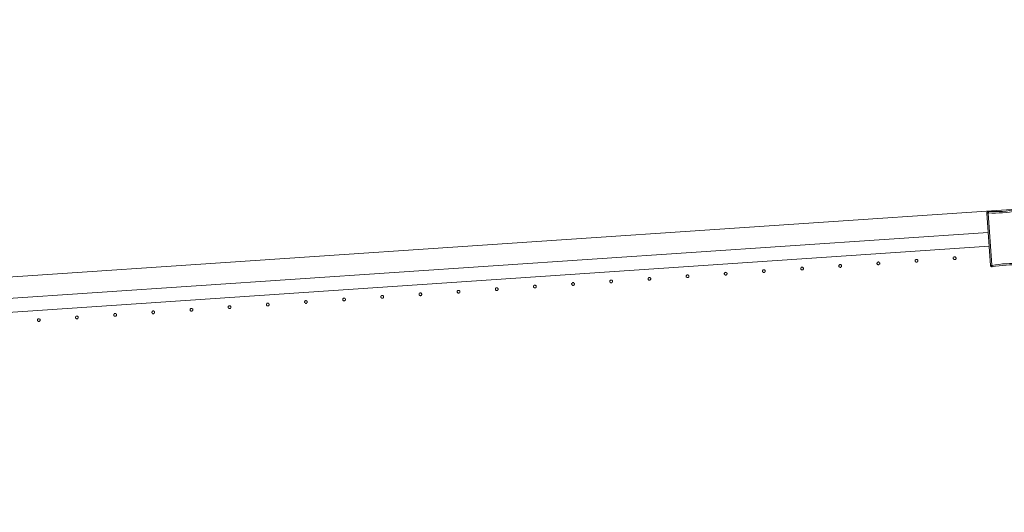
# Model space of a CAD drawing. Header units: millimetres. Extents: x -2624 to 101766, y -16 to 109490.
# Tile 135 of 153: x 77992 to 79408, y 91922 to 92631. Entities that reach past the tile are written whole.
import ezdxf

# ---------------------------------------------------------------- set-up
doc = ezdxf.new("R2010")
doc.units = ezdxf.units.MM
doc.header["$MEASUREMENT"] = 0
doc.layers.add('Nouveau_Terrain _ Modifié.Terrain', color=7, linetype='Continuous')
doc.layers.add('VRD _ Clôture.VRD', color=7, linetype='Continuous')

# ---------------------------------------------------------------- blocks, each defined once
blk = doc.blocks.new('Élément de coupe_166')
at = {"layer": 'Nouveau_Terrain _ Modifié.Terrain', "color": 7, "linetype": 'Continuous', "lineweight": 15}
blk.add_line((72965, 91922), (83465.4, 92631.2), dxfattribs=at)
blk = doc.blocks.new('Élément de coupe_172')
at = {"layer": 'VRD _ Clôture.VRD', "color": 7, "linetype": 'Continuous', "lineweight": 15}
for p, q in [((76612.9, 92137.9), (79384.7, 92325.1)), ((76614.2, 92118), (79386, 92305.2))]:
    blk.add_line(p, q, dxfattribs=at)
blk = doc.blocks.new('Élément de coupe_1154')
at = {"layer": 'VRD _ Clôture.VRD', "color": 7, "linetype": 'Continuous', "lineweight": 15}
for p, q in [((79382.8, 92353.3), (79382.9, 92353.7)), ((79382.8, 92352.8), (79382.8, 92353.3)), ((79382.8, 92352.8), (79387.9, 92277.5)), ((79382.9, 92353.7), (79383.1, 92354)), ((79383.4, 92352.8), (79383, 92352.8)), ((79383.1, 92354), (79383.4, 92354.4)), ((79383.4, 92354.4), (79383.7, 92354.6)), ((79384, 92352.9), (79383.4, 92352.8)), ((79383.7, 92354.6), (79384.1, 92354.8)), ((79384.8, 92352.9), (79384, 92352.9)), ((79384.1, 92354.8), (79384.5, 92354.9)), ((79384.5, 92354.9), (79384.9, 92355)), ((79384.8, 92352.9), (79389.8, 92277.7)), ((79390, 92354.9), (79384.9, 92355)), ((79384.9, 92354.4), (79384.9, 92354.8)), ((79384.9, 92353.8), (79384.9, 92354.4)), ((79384.9, 92353), (79384.9, 92353.8)), ((79384.9, 92353), (79389.9, 92352.9)), ((79395.1, 92352.9), (79389.9, 92352.9)), ((79390, 92354.9), (79395, 92354.9)), ((79395, 92354.9), (79400.1, 92355)), ((79400.2, 92353.1), (79395.1, 92352.9)), ((79400.1, 92355), (79405.2, 92355.3)), ((79405.3, 92353.4), (79400.2, 92353.1)), ((79405.2, 92355.3), (79410.3, 92355.7)), ((79410.4, 92353.8), (79405.3, 92353.4)), ((79410.3, 92355.7), (79415.3, 92356.3)), ((79415.5, 92354.3), (79410.4, 92353.8)), ((79415.3, 92356.3), (79420.4, 92356.9)), ((79420.6, 92355), (79415.5, 92354.3)), ((79420.4, 92356.9), (79425.4, 92357.7)), ((79425.6, 92355.8), (79420.6, 92355)), ((79425.8, 92357.7), (79425.4, 92357.7)), ((79425.4, 92357.1), (79425.4, 92357.6)), ((79425.5, 92356.5), (79425.4, 92357.1)), ((79425.6, 92355.8), (79425.5, 92356.5)), ((79425.8, 92357.7), (79426.2, 92357.7)), ((79425.8, 92355.6), (79426.5, 92355.7)), ((79430.9, 92280.5), (79425.8, 92355.6)), ((79426.2, 92357.7), (79426.6, 92357.5)), ((79426.5, 92355.7), (79427.1, 92355.8)), ((79427, 92357.3), (79426.6, 92357.5)), ((79427, 92357.3), (79427.3, 92357)), ((79427.1, 92355.8), (79427.6, 92355.9)), ((79427.3, 92357), (79427.5, 92356.7)), ((79427.5, 92356.7), (79427.6, 92356.3)), ((79427.7, 92355.9), (79427.6, 92356.3)), ((79432.8, 92280.5), (79427.7, 92355.9)), ((79430.9, 92280.5), (79431.6, 92280.5)), ((79431.6, 92280.5), (79432.2, 92280.5)), ((79432.2, 92280.5), (79432.7, 92280.5)), ((79432.8, 92280.1), (79432.8, 92280.5)), ((79388, 92277.1), (79387.9, 92277.5)), ((79388, 92277.1), (79388.1, 92276.7)), ((79388.5, 92277.5), (79388.1, 92277.5)), ((79388.1, 92276.7), (79388.4, 92276.3)), ((79388.4, 92276.3), (79388.7, 92276)), ((79389.1, 92277.6), (79388.5, 92277.5)), ((79389, 92275.8), (79388.7, 92276)), ((79389, 92275.8), (79389.4, 92275.7)), ((79389.8, 92277.7), (79389.1, 92277.6)), ((79389.4, 92275.7), (79389.8, 92275.6)), ((79389.8, 92275.6), (79390.2, 92275.6)), ((79390, 92277.6), (79395, 92278.3)), ((79390, 92277.6), (79390.1, 92276.8)), ((79390.1, 92276.8), (79390.2, 92276.2)), ((79390.2, 92275.6), (79395.3, 92276.4)), ((79390.2, 92276.2), (79390.2, 92275.8)), ((79395, 92278.3), (79400.1, 92279)), ((79395.3, 92276.4), (79400.3, 92277.1)), ((79400.1, 92279), (79405.2, 92279.6)), ((79400.3, 92277.1), (79405.4, 92277.6)), ((79405.2, 92279.6), (79410.3, 92280)), ((79405.4, 92277.6), (79410.4, 92278)), ((79410.3, 92280), (79415.4, 92280.2)), ((79410.4, 92278), (79415.5, 92278.3)), ((79415.4, 92280.2), (79420.5, 92280.4)), ((79420.6, 92278.5), (79415.5, 92278.3)), ((79420.5, 92280.4), (79425.7, 92280.4)), ((79420.6, 92278.5), (79425.7, 92278.5)), ((79430.7, 92280.3), (79425.7, 92280.4)), ((79425.7, 92278.5), (79430.7, 92278.4)), ((79430.7, 92280.3), (79430.7, 92279.6)), ((79430.7, 92279.6), (79430.7, 92278.9)), ((79430.7, 92278.9), (79430.7, 92278.5)), ((79430.7, 92278.4), (79431.2, 92278.4)), ((79431.2, 92278.4), (79431.6, 92278.5)), ((79431.6, 92278.5), (79431.9, 92278.7)), ((79431.9, 92278.7), (79432.2, 92279)), ((79432.2, 92279), (79432.5, 92279.3)), ((79432.5, 92279.3), (79432.7, 92279.7)), ((79432.7, 92279.7), (79432.8, 92280.1))]:
    blk.add_line(p, q, dxfattribs=at)
blk = doc.blocks.new('Élément de coupe_1182')
at = {"layer": 'VRD _ Clôture.VRD', "color": 7, "linetype": 'Continuous', "lineweight": 15}
for p, q in [((78017.7, 92199.7), (78017.5, 92199.4)), ((78017.5, 92199.4), (78017.5, 92199.1)), ((78017.5, 92199.1), (78017.5, 92198.7)), ((78017.5, 92198.7), (78017.5, 92198.4)), ((78017.5, 92198.4), (78017.6, 92198)), ((78017.6, 92198), (78017.8, 92197.7)), ((78017.9, 92200), (78017.7, 92199.7)), ((78017.8, 92197.7), (78018, 92197.5)), ((78018.4, 92200.5), (78018.1, 92200.3)), ((78018.3, 92197.2), (78018.6, 92197)), ((78018.7, 92200.7), (78018.4, 92200.5)), ((78018.6, 92197), (78018.9, 92196.9)), ((78019, 92200.8), (78018.7, 92200.7)), ((78018.9, 92196.9), (78019.3, 92196.9)), ((78019.3, 92200.8), (78019, 92200.8)), ((78019.7, 92200.8), (78019.3, 92200.8)), ((78019.3, 92196.9), (78019.6, 92196.8)), ((78019.6, 92196.8), (78019.9, 92196.9)), ((78020, 92200.8), (78019.7, 92200.8)), ((78019.9, 92196.9), (78020.3, 92197)), ((78020.3, 92200.6), (78020, 92200.8)), ((78020.6, 92200.5), (78020.3, 92200.6)), ((78020.3, 92197), (78020.6, 92197.2)), ((78020.6, 92197.2), (78020.9, 92197.4)), ((78021.1, 92200), (78020.9, 92200.2)), ((78021.3, 92199.7), (78021.1, 92200)), ((78021.1, 92197.7), (78021.3, 92198)), ((78021.4, 92199.3), (78021.3, 92199.7)), ((78021.3, 92198), (78021.4, 92198.3)), ((78021.5, 92199), (78021.4, 92199.3)), ((78021.4, 92198.3), (78021.5, 92198.6)), ((78021.5, 92198.6), (78021.5, 92199))]:
    blk.add_line(p, q, dxfattribs=at)
blk = doc.blocks.new('Élément de coupe_1183')
at = {"layer": 'VRD _ Clôture.VRD', "color": 7, "linetype": 'Continuous', "lineweight": 15}
for p, q in [((78072.4, 92202.8), (78072.3, 92202.4)), ((78072.3, 92202.4), (78072.4, 92202.1)), ((78072.5, 92203.4), (78072.4, 92203.1)), ((78072.4, 92203.1), (78072.4, 92202.8)), ((78072.4, 92202.1), (78072.5, 92201.7)), ((78072.7, 92203.7), (78072.5, 92203.4)), ((78072.5, 92201.7), (78072.7, 92201.4)), ((78072.7, 92201.4), (78072.9, 92201.2)), ((78073.2, 92204.2), (78073, 92204)), ((78073.5, 92204.4), (78073.2, 92204.2)), ((78073.2, 92200.9), (78073.5, 92200.8)), ((78073.9, 92204.5), (78073.5, 92204.4)), ((78073.5, 92200.8), (78073.8, 92200.6)), ((78073.8, 92200.6), (78074.1, 92200.6)), ((78074.2, 92204.5), (78073.9, 92204.5)), ((78074.1, 92200.6), (78074.5, 92200.6)), ((78074.6, 92204.5), (78074.2, 92204.5)), ((78074.5, 92200.6), (78074.8, 92200.6)), ((78074.9, 92204.5), (78074.6, 92204.5)), ((78074.8, 92200.6), (78075.2, 92200.7)), ((78075.2, 92204.3), (78074.9, 92204.5)), ((78075.5, 92204.2), (78075.2, 92204.3)), ((78075.2, 92200.7), (78075.5, 92200.9)), ((78075.5, 92200.9), (78075.7, 92201.1)), ((78076, 92203.7), (78075.8, 92203.9)), ((78076.2, 92203.4), (78076, 92203.7)), ((78076, 92201.4), (78076.1, 92201.7)), ((78076.1, 92201.7), (78076.3, 92202)), ((78076.3, 92203), (78076.2, 92203.4)), ((78076.3, 92202.7), (78076.3, 92203)), ((78076.3, 92202.3), (78076.3, 92202.7)), ((78076.3, 92202), (78076.3, 92202.3))]:
    blk.add_line(p, q, dxfattribs=at)
blk = doc.blocks.new('Élément de coupe_1184')
at = {"layer": 'VRD _ Clôture.VRD', "color": 7, "linetype": 'Continuous', "lineweight": 15}
for p, q in [((78127.3, 92206.8), (78127.2, 92206.5)), ((78127.2, 92206.5), (78127.2, 92206.1)), ((78127.2, 92206.1), (78127.3, 92205.8)), ((78127.4, 92207.1), (78127.3, 92206.8)), ((78127.3, 92205.8), (78127.4, 92205.4)), ((78127.6, 92207.4), (78127.4, 92207.1)), ((78127.4, 92205.4), (78127.6, 92205.1)), ((78127.6, 92205.1), (78127.8, 92204.9)), ((78128.1, 92207.9), (78127.8, 92207.7)), ((78128, 92204.6), (78128.3, 92204.5)), ((78128.4, 92208.1), (78128.1, 92207.9)), ((78128.3, 92204.5), (78128.7, 92204.3)), ((78128.7, 92208.2), (78128.4, 92208.1)), ((78129.1, 92208.3), (78128.7, 92208.2)), ((78128.7, 92204.3), (78129, 92204.3)), ((78129, 92204.3), (78129.4, 92204.3)), ((78129.4, 92208.2), (78129.1, 92208.3)), ((78129.8, 92208.2), (78129.4, 92208.2)), ((78129.4, 92204.3), (78129.7, 92204.3)), ((78129.7, 92204.3), (78130, 92204.4)), ((78130.1, 92208.1), (78129.8, 92208.2)), ((78130, 92204.4), (78130.3, 92204.6)), ((78130.4, 92207.9), (78130.1, 92208.1)), ((78130.3, 92204.6), (78130.6, 92204.8)), ((78130.9, 92207.4), (78130.7, 92207.6)), ((78130.8, 92205.1), (78131, 92205.4)), ((78131, 92207.1), (78130.9, 92207.4)), ((78131.2, 92206.7), (78131, 92207.1)), ((78131, 92205.4), (78131.1, 92205.7)), ((78131.1, 92205.7), (78131.2, 92206)), ((78131.2, 92206.4), (78131.2, 92206.7)), ((78131.2, 92206), (78131.2, 92206.4))]:
    blk.add_line(p, q, dxfattribs=at)
blk = doc.blocks.new('Élément de coupe_1185')
at = {"layer": 'VRD _ Clôture.VRD', "color": 7, "linetype": 'Continuous', "lineweight": 15}
for p, q in [((78182.2, 92210.5), (78182.1, 92210.2)), ((78182.1, 92210.2), (78182.1, 92209.8)), ((78182.1, 92209.8), (78182.1, 92209.5)), ((78182.3, 92210.8), (78182.2, 92210.5)), ((78182.5, 92211.1), (78182.3, 92210.8)), ((78183, 92211.6), (78182.7, 92211.4)), ((78183.3, 92211.8), (78183, 92211.6)), ((78183.6, 92211.9), (78183.3, 92211.8)), ((78184, 92212), (78183.6, 92211.9)), ((78184.3, 92212), (78184, 92212)), ((78184.6, 92211.9), (78184.3, 92212)), ((78185, 92211.8), (78184.6, 92211.9)), ((78185.3, 92211.6), (78185, 92211.8)), ((78185.8, 92211.1), (78185.5, 92211.3)), ((78185.9, 92210.8), (78185.8, 92211.1)), ((78186, 92210.4), (78185.9, 92210.8)), ((78186.1, 92210.1), (78186, 92210.4)), ((78186, 92209.4), (78186.1, 92209.8)), ((78186.1, 92209.8), (78186.1, 92210.1)), ((78182.1, 92209.5), (78182.3, 92209.2)), ((78182.3, 92209.2), (78182.4, 92208.8)), ((78182.4, 92208.8), (78182.6, 92208.6)), ((78182.9, 92208.3), (78183.2, 92208.2)), ((78183.2, 92208.2), (78183.5, 92208)), ((78183.5, 92208), (78183.9, 92208)), ((78183.9, 92208), (78184.2, 92208)), ((78184.2, 92208), (78184.6, 92208)), ((78184.6, 92208), (78184.9, 92208.1)), ((78184.9, 92208.1), (78185.2, 92208.3)), ((78185.2, 92208.3), (78185.5, 92208.5)), ((78185.7, 92208.8), (78185.9, 92209.1)), ((78185.9, 92209.1), (78186, 92209.4))]:
    blk.add_line(p, q, dxfattribs=at)
blk = doc.blocks.new('Élément de coupe_1186')
at = {"layer": 'VRD _ Clôture.VRD', "color": 7, "linetype": 'Continuous', "lineweight": 15}
for p, q in [((78237.2, 92214.6), (78237, 92214.2)), ((78237, 92214.2), (78237, 92213.9)), ((78237, 92213.9), (78237, 92213.5)), ((78237, 92213.5), (78237, 92213.2)), ((78237, 92213.2), (78237.1, 92212.9)), ((78237.1, 92212.9), (78237.3, 92212.6)), ((78237.4, 92214.8), (78237.2, 92214.6)), ((78237.3, 92212.6), (78237.5, 92212.3)), ((78237.9, 92215.3), (78237.6, 92215.1)), ((78237.8, 92212.1), (78238.1, 92211.9)), ((78238.2, 92215.5), (78237.9, 92215.3)), ((78238.1, 92211.9), (78238.4, 92211.7)), ((78238.5, 92215.6), (78238.2, 92215.5)), ((78238.4, 92211.7), (78238.8, 92211.7)), ((78238.8, 92215.7), (78238.5, 92215.6)), ((78239.2, 92215.7), (78238.8, 92215.7)), ((78238.8, 92211.7), (78239.1, 92211.7)), ((78239.1, 92211.7), (78239.4, 92211.7)), ((78239.5, 92215.6), (78239.2, 92215.7)), ((78239.4, 92211.7), (78239.8, 92211.8)), ((78239.8, 92215.5), (78239.5, 92215.6)), ((78240.1, 92215.3), (78239.8, 92215.5)), ((78239.8, 92211.8), (78240.1, 92212)), ((78240.1, 92212), (78240.4, 92212.2)), ((78240.6, 92214.8), (78240.4, 92215.1)), ((78240.8, 92214.5), (78240.6, 92214.8)), ((78240.6, 92212.5), (78240.8, 92212.8)), ((78240.9, 92214.1), (78240.8, 92214.5)), ((78240.8, 92212.8), (78240.9, 92213.1)), ((78241, 92213.8), (78240.9, 92214.1)), ((78240.9, 92213.1), (78241, 92213.5)), ((78241, 92213.5), (78241, 92213.8))]:
    blk.add_line(p, q, dxfattribs=at)
blk = doc.blocks.new('Élément de coupe_1187')
at = {"layer": 'VRD _ Clôture.VRD', "color": 7, "linetype": 'Continuous', "lineweight": 15}
for p, q in [((78291.9, 92217.6), (78291.8, 92217.2)), ((78291.8, 92217.2), (78291.9, 92216.9)), ((78292, 92218.3), (78291.9, 92217.9)), ((78291.9, 92217.9), (78291.9, 92217.6)), ((78291.9, 92216.9), (78292, 92216.6)), ((78292.2, 92218.6), (78292, 92218.3)), ((78292, 92216.6), (78292.2, 92216.3)), ((78292.2, 92216.3), (78292.4, 92216)), ((78292.7, 92219), (78292.5, 92218.8)), ((78293, 92219.2), (78292.7, 92219)), ((78292.7, 92215.8), (78293, 92215.6)), ((78293.4, 92219.3), (78293, 92219.2)), ((78293, 92215.6), (78293.3, 92215.5)), ((78293.3, 92215.5), (78293.6, 92215.4)), ((78293.7, 92219.4), (78293.4, 92219.3)), ((78293.6, 92215.4), (78294, 92215.4)), ((78294.1, 92219.4), (78293.7, 92219.4)), ((78294, 92215.4), (78294.3, 92215.4)), ((78294.4, 92219.3), (78294.1, 92219.4)), ((78294.3, 92215.4), (78294.7, 92215.5)), ((78294.7, 92219.2), (78294.4, 92219.3)), ((78295, 92219), (78294.7, 92219.2)), ((78294.7, 92215.5), (78295, 92215.7)), ((78295, 92215.7), (78295.2, 92215.9)), ((78295.5, 92218.5), (78295.3, 92218.8)), ((78295.7, 92218.2), (78295.5, 92218.5)), ((78295.5, 92216.2), (78295.6, 92216.5)), ((78295.6, 92216.5), (78295.8, 92216.8)), ((78295.8, 92217.9), (78295.7, 92218.2)), ((78295.8, 92217.5), (78295.8, 92217.9)), ((78295.8, 92217.2), (78295.8, 92217.5)), ((78295.8, 92216.8), (78295.8, 92217.2))]:
    blk.add_line(p, q, dxfattribs=at)
blk = doc.blocks.new('Élément de coupe_1188')
at = {"layer": 'VRD _ Clôture.VRD', "color": 7, "linetype": 'Continuous', "lineweight": 15}
for p, q in [((78346.8, 92221.6), (78346.7, 92221.3)), ((78346.7, 92221.3), (78346.7, 92220.9)), ((78346.7, 92220.9), (78346.8, 92220.6)), ((78346.9, 92222), (78346.8, 92221.6)), ((78346.8, 92220.6), (78346.9, 92220.3)), ((78347.1, 92222.3), (78346.9, 92222)), ((78346.9, 92220.3), (78347.1, 92220)), ((78347.1, 92220), (78347.3, 92219.7)), ((78347.6, 92222.7), (78347.3, 92222.5)), ((78347.5, 92219.5), (78347.8, 92219.3)), ((78347.9, 92222.9), (78347.6, 92222.7)), ((78347.8, 92219.3), (78348.2, 92219.2)), ((78348.2, 92223), (78347.9, 92222.9)), ((78348.6, 92223.1), (78348.2, 92223)), ((78348.2, 92219.2), (78348.5, 92219.1)), ((78348.5, 92219.1), (78348.9, 92219.1)), ((78348.9, 92223.1), (78348.6, 92223.1)), ((78349.3, 92223), (78348.9, 92223.1)), ((78348.9, 92219.1), (78349.2, 92219.1)), ((78349.2, 92219.1), (78349.5, 92219.3)), ((78349.6, 92222.9), (78349.3, 92223)), ((78349.5, 92219.3), (78349.8, 92219.4)), ((78349.9, 92222.7), (78349.6, 92222.9)), ((78349.8, 92219.4), (78350.1, 92219.6)), ((78350.4, 92222.2), (78350.2, 92222.5)), ((78350.3, 92219.9), (78350.5, 92220.2)), ((78350.5, 92221.9), (78350.4, 92222.2)), ((78350.7, 92221.6), (78350.5, 92221.9)), ((78350.5, 92220.2), (78350.6, 92220.5)), ((78350.6, 92220.5), (78350.7, 92220.9)), ((78350.7, 92221.2), (78350.7, 92221.6)), ((78350.7, 92220.9), (78350.7, 92221.2))]:
    blk.add_line(p, q, dxfattribs=at)
blk = doc.blocks.new('Élément de coupe_1189')
at = {"layer": 'VRD _ Clôture.VRD', "color": 7, "linetype": 'Continuous', "lineweight": 15}
for p, q in [((78401.7, 92225.3), (78401.6, 92225)), ((78401.6, 92225), (78401.6, 92224.7)), ((78401.6, 92224.7), (78401.6, 92224.3)), ((78401.6, 92224.3), (78401.8, 92224)), ((78401.8, 92225.7), (78401.7, 92225.3)), ((78402, 92226), (78401.8, 92225.7)), ((78401.8, 92224), (78401.9, 92223.7)), ((78402.5, 92226.4), (78402.2, 92226.2)), ((78402.8, 92226.6), (78402.5, 92226.4)), ((78403.1, 92226.7), (78402.8, 92226.6)), ((78403.5, 92226.8), (78403.1, 92226.7)), ((78403.8, 92226.8), (78403.5, 92226.8)), ((78404.1, 92226.7), (78403.8, 92226.8)), ((78404.5, 92226.6), (78404.1, 92226.7)), ((78404.8, 92226.4), (78404.5, 92226.6)), ((78405.3, 92225.9), (78405, 92226.2)), ((78405.2, 92223.6), (78405.4, 92223.9)), ((78405.4, 92225.6), (78405.3, 92225.9)), ((78405.5, 92225.3), (78405.4, 92225.6)), ((78405.4, 92223.9), (78405.5, 92224.2)), ((78405.6, 92224.9), (78405.5, 92225.3)), ((78405.5, 92224.2), (78405.6, 92224.6)), ((78405.6, 92224.6), (78405.6, 92224.9)), ((78401.9, 92223.7), (78402.1, 92223.4)), ((78402.4, 92223.2), (78402.7, 92223)), ((78402.7, 92223), (78403, 92222.9)), ((78403, 92222.9), (78403.4, 92222.8)), ((78403.4, 92222.8), (78403.7, 92222.8)), ((78403.7, 92222.8), (78404.1, 92222.8)), ((78404.1, 92222.8), (78404.4, 92223)), ((78404.4, 92223), (78404.7, 92223.1)), ((78404.7, 92223.1), (78405, 92223.3))]:
    blk.add_line(p, q, dxfattribs=at)
blk = doc.blocks.new('Élément de coupe_1190')
at = {"layer": 'VRD _ Clôture.VRD', "color": 7, "linetype": 'Continuous', "lineweight": 15}
for p, q in [((78456.7, 92229.4), (78456.5, 92229.1)), ((78456.5, 92229.1), (78456.5, 92228.7)), ((78456.5, 92228.7), (78456.5, 92228.4)), ((78456.5, 92228.4), (78456.5, 92228)), ((78456.5, 92228), (78456.6, 92227.7)), ((78456.6, 92227.7), (78456.8, 92227.4)), ((78456.9, 92229.7), (78456.7, 92229.4)), ((78456.8, 92227.4), (78457, 92227.1)), ((78457.4, 92230.2), (78457.1, 92229.9)), ((78457.3, 92226.9), (78457.6, 92226.7)), ((78457.7, 92230.3), (78457.4, 92230.2)), ((78457.6, 92226.7), (78457.9, 92226.6)), ((78458, 92230.4), (78457.7, 92230.3)), ((78457.9, 92226.6), (78458.3, 92226.5)), ((78458.3, 92230.5), (78458, 92230.4)), ((78458.7, 92230.5), (78458.3, 92230.5)), ((78458.3, 92226.5), (78458.6, 92226.5)), ((78458.6, 92226.5), (78458.9, 92226.6)), ((78459, 92230.4), (78458.7, 92230.5)), ((78458.9, 92226.6), (78459.3, 92226.7)), ((78459.3, 92230.3), (78459, 92230.4)), ((78459.6, 92230.1), (78459.3, 92230.3)), ((78459.3, 92226.7), (78459.6, 92226.8)), ((78459.6, 92226.8), (78459.9, 92227.1)), ((78460.1, 92229.6), (78459.9, 92229.9)), ((78460.3, 92229.3), (78460.1, 92229.6)), ((78460.1, 92227.3), (78460.3, 92227.6)), ((78460.4, 92229), (78460.3, 92229.3)), ((78460.3, 92227.6), (78460.4, 92227.9)), ((78460.5, 92228.6), (78460.4, 92229)), ((78460.4, 92227.9), (78460.5, 92228.3)), ((78460.5, 92228.3), (78460.5, 92228.6))]:
    blk.add_line(p, q, dxfattribs=at)
blk = doc.blocks.new('Élément de coupe_1191')
at = {"layer": 'VRD _ Clôture.VRD', "color": 7, "linetype": 'Continuous', "lineweight": 15}
for p, q in [((78511.4, 92232.4), (78511.3, 92232.1)), ((78511.3, 92232.1), (78511.4, 92231.7)), ((78511.5, 92233.1), (78511.4, 92232.8)), ((78511.4, 92232.8), (78511.4, 92232.4)), ((78511.4, 92231.7), (78511.5, 92231.4)), ((78511.7, 92233.4), (78511.5, 92233.1)), ((78511.5, 92231.4), (78511.7, 92231.1)), ((78511.7, 92231.1), (78511.9, 92230.8)), ((78512.2, 92233.9), (78512, 92233.6)), ((78512.5, 92234), (78512.2, 92233.9)), ((78512.2, 92230.6), (78512.5, 92230.4)), ((78512.9, 92234.1), (78512.5, 92234)), ((78512.5, 92230.4), (78512.8, 92230.3)), ((78512.8, 92230.3), (78513.1, 92230.2)), ((78513.2, 92234.2), (78512.9, 92234.1)), ((78513.1, 92230.2), (78513.5, 92230.2)), ((78513.6, 92234.2), (78513.2, 92234.2)), ((78513.5, 92230.2), (78513.8, 92230.3)), ((78513.9, 92234.1), (78513.6, 92234.2)), ((78513.8, 92230.3), (78514.2, 92230.4)), ((78514.2, 92234), (78513.9, 92234.1)), ((78514.5, 92233.8), (78514.2, 92234)), ((78514.2, 92230.4), (78514.5, 92230.5)), ((78514.5, 92230.5), (78514.7, 92230.8)), ((78515, 92233.3), (78514.8, 92233.6)), ((78515.2, 92233), (78515, 92233.3)), ((78515, 92231), (78515.1, 92231.3)), ((78515.1, 92231.3), (78515.3, 92231.6)), ((78515.3, 92232.7), (78515.2, 92233)), ((78515.3, 92232.3), (78515.3, 92232.7)), ((78515.3, 92232), (78515.3, 92232.3)), ((78515.3, 92231.6), (78515.3, 92232))]:
    blk.add_line(p, q, dxfattribs=at)
blk = doc.blocks.new('Élément de coupe_1192')
at = {"layer": 'VRD _ Clôture.VRD', "color": 7, "linetype": 'Continuous', "lineweight": 15}
for p, q in [((78566.3, 92236.5), (78566.2, 92236.1)), ((78566.2, 92236.1), (78566.2, 92235.8)), ((78566.2, 92235.8), (78566.3, 92235.4)), ((78566.4, 92236.8), (78566.3, 92236.5)), ((78566.3, 92235.4), (78566.4, 92235.1)), ((78566.6, 92237.1), (78566.4, 92236.8)), ((78566.4, 92235.1), (78566.6, 92234.8)), ((78566.6, 92234.8), (78566.8, 92234.5)), ((78567.1, 92237.6), (78566.8, 92237.3)), ((78567, 92234.3), (78567.3, 92234.1)), ((78567.4, 92237.7), (78567.1, 92237.6)), ((78567.3, 92234.1), (78567.7, 92234)), ((78567.7, 92237.8), (78567.4, 92237.7)), ((78568.1, 92237.9), (78567.7, 92237.8)), ((78567.7, 92234), (78568, 92233.9)), ((78568, 92233.9), (78568.4, 92233.9)), ((78568.4, 92237.9), (78568.1, 92237.9)), ((78568.8, 92237.8), (78568.4, 92237.9)), ((78568.4, 92233.9), (78568.7, 92234)), ((78568.7, 92234), (78569, 92234.1)), ((78569.1, 92237.7), (78568.8, 92237.8)), ((78569, 92234.1), (78569.3, 92234.2)), ((78569.4, 92237.5), (78569.1, 92237.7)), ((78569.3, 92234.2), (78569.6, 92234.5)), ((78569.9, 92237), (78569.7, 92237.3)), ((78569.8, 92234.7), (78570, 92235)), ((78570, 92236.7), (78569.9, 92237)), ((78570.2, 92236.4), (78570, 92236.7)), ((78570, 92235), (78570.1, 92235.4)), ((78570.1, 92235.4), (78570.2, 92235.7)), ((78570.2, 92236), (78570.2, 92236.4)), ((78570.2, 92235.7), (78570.2, 92236))]:
    blk.add_line(p, q, dxfattribs=at)
blk = doc.blocks.new('Élément de coupe_1193')
at = {"layer": 'VRD _ Clôture.VRD', "color": 7, "linetype": 'Continuous', "lineweight": 15}
for p, q in [((78621.2, 92240.2), (78621.1, 92239.8)), ((78621.1, 92239.8), (78621.1, 92239.5)), ((78621.1, 92239.5), (78621.1, 92239.1)), ((78621.1, 92239.1), (78621.3, 92238.8)), ((78621.3, 92240.5), (78621.2, 92240.2)), ((78621.5, 92240.8), (78621.3, 92240.5)), ((78621.3, 92238.8), (78621.4, 92238.5)), ((78621.4, 92238.5), (78621.6, 92238.2)), ((78622, 92241.3), (78621.7, 92241.1)), ((78621.9, 92238), (78622.2, 92237.8)), ((78622.3, 92241.4), (78622, 92241.3)), ((78622.6, 92241.6), (78622.3, 92241.4)), ((78623, 92241.6), (78622.6, 92241.6)), ((78623.3, 92241.6), (78623, 92241.6)), ((78623.6, 92241.5), (78623.3, 92241.6)), ((78624, 92241.4), (78623.6, 92241.5)), ((78624.3, 92241.2), (78624, 92241.4)), ((78624.2, 92238), (78624.5, 92238.2)), ((78624.8, 92240.7), (78624.5, 92241)), ((78624.7, 92238.4), (78624.9, 92238.7)), ((78624.9, 92240.4), (78624.8, 92240.7)), ((78625, 92240.1), (78624.9, 92240.4)), ((78624.9, 92238.7), (78625, 92239.1)), ((78625.1, 92239.7), (78625, 92240.1)), ((78625, 92239.1), (78625.1, 92239.4)), ((78625.1, 92239.4), (78625.1, 92239.7)), ((78622.2, 92237.8), (78622.5, 92237.7)), ((78622.5, 92237.7), (78622.9, 92237.6)), ((78622.9, 92237.6), (78623.2, 92237.6)), ((78623.2, 92237.6), (78623.6, 92237.7)), ((78623.6, 92237.7), (78623.9, 92237.8)), ((78623.9, 92237.8), (78624.2, 92238))]:
    blk.add_line(p, q, dxfattribs=at)
blk = doc.blocks.new('Élément de coupe_1194')
at = {"layer": 'VRD _ Clôture.VRD', "color": 7, "linetype": 'Continuous', "lineweight": 15}
for p, q in [((78676.2, 92244.2), (78676, 92243.9)), ((78676, 92243.9), (78676, 92243.5)), ((78676, 92243.5), (78676, 92243.2)), ((78676, 92243.2), (78676, 92242.8)), ((78676, 92242.8), (78676.1, 92242.5)), ((78676.1, 92242.5), (78676.3, 92242.2)), ((78676.4, 92244.5), (78676.2, 92244.2)), ((78676.3, 92242.2), (78676.5, 92241.9)), ((78676.9, 92245), (78676.6, 92244.8)), ((78676.8, 92241.7), (78677.1, 92241.5)), ((78677.2, 92245.1), (78676.9, 92245)), ((78677.1, 92241.5), (78677.4, 92241.4)), ((78677.5, 92245.3), (78677.2, 92245.1)), ((78677.4, 92241.4), (78677.8, 92241.3)), ((78677.8, 92245.3), (78677.5, 92245.3)), ((78678.2, 92245.3), (78677.8, 92245.3)), ((78677.8, 92241.3), (78678.1, 92241.3)), ((78678.1, 92241.3), (78678.4, 92241.4)), ((78678.5, 92245.2), (78678.2, 92245.3)), ((78678.4, 92241.4), (78678.8, 92241.5)), ((78678.8, 92245.1), (78678.5, 92245.2)), ((78679.1, 92244.9), (78678.8, 92245.1)), ((78678.8, 92241.5), (78679.1, 92241.7)), ((78679.1, 92241.7), (78679.4, 92241.9)), ((78679.6, 92244.4), (78679.4, 92244.7)), ((78679.8, 92244.1), (78679.6, 92244.4)), ((78679.6, 92242.1), (78679.8, 92242.4)), ((78679.9, 92243.8), (78679.8, 92244.1)), ((78679.8, 92242.4), (78679.9, 92242.8)), ((78680, 92243.5), (78679.9, 92243.8)), ((78679.9, 92242.8), (78680, 92243.1)), ((78680, 92243.1), (78680, 92243.5))]:
    blk.add_line(p, q, dxfattribs=at)
blk = doc.blocks.new('Élément de coupe_1195')
at = {"layer": 'VRD _ Clôture.VRD', "color": 7, "linetype": 'Continuous', "lineweight": 15}
for p, q in [((78730.9, 92247.2), (78730.8, 92246.9)), ((78730.8, 92246.9), (78730.9, 92246.5)), ((78731, 92247.9), (78730.9, 92247.6)), ((78730.9, 92247.6), (78730.9, 92247.2)), ((78730.9, 92246.5), (78731, 92246.2)), ((78731.2, 92248.2), (78731, 92247.9)), ((78731, 92246.2), (78731.2, 92245.9)), ((78731.2, 92245.9), (78731.4, 92245.6)), ((78731.7, 92248.7), (78731.5, 92248.5)), ((78732, 92248.9), (78731.7, 92248.7)), ((78731.7, 92245.4), (78732, 92245.2)), ((78732.4, 92249), (78732, 92248.9)), ((78732, 92245.2), (78732.3, 92245.1)), ((78732.3, 92245.1), (78732.6, 92245)), ((78732.7, 92249), (78732.4, 92249)), ((78732.6, 92245), (78733, 92245)), ((78733.1, 92249), (78732.7, 92249)), ((78733, 92245), (78733.3, 92245.1)), ((78733.4, 92248.9), (78733.1, 92249)), ((78733.3, 92245.1), (78733.7, 92245.2)), ((78733.7, 92248.8), (78733.4, 92248.9)), ((78734, 92248.6), (78733.7, 92248.8)), ((78733.7, 92245.2), (78734, 92245.4)), ((78734, 92245.4), (78734.2, 92245.6)), ((78734.5, 92248.1), (78734.3, 92248.4)), ((78734.7, 92247.8), (78734.5, 92248.1)), ((78734.5, 92245.8), (78734.6, 92246.1)), ((78734.6, 92246.1), (78734.8, 92246.5)), ((78734.8, 92247.5), (78734.7, 92247.8)), ((78734.8, 92247.2), (78734.8, 92247.5)), ((78734.8, 92246.8), (78734.8, 92247.2)), ((78734.8, 92246.5), (78734.8, 92246.8))]:
    blk.add_line(p, q, dxfattribs=at)
blk = doc.blocks.new('Élément de coupe_1196')
at = {"layer": 'VRD _ Clôture.VRD', "color": 7, "linetype": 'Continuous', "lineweight": 15}
for p, q in [((78786.6, 92252.4), (78786.3, 92252.2)), ((78786.9, 92252.6), (78786.6, 92252.4)), ((78787.2, 92252.7), (78786.9, 92252.6)), ((78787.6, 92252.7), (78787.2, 92252.7)), ((78787.9, 92252.7), (78787.6, 92252.7)), ((78788.3, 92252.7), (78787.9, 92252.7)), ((78788.6, 92252.5), (78788.3, 92252.7)), ((78788.9, 92252.3), (78788.6, 92252.5)), ((78785.8, 92251.3), (78785.7, 92250.9)), ((78785.7, 92250.9), (78785.7, 92250.6)), ((78785.7, 92250.6), (78785.8, 92250.3)), ((78785.9, 92251.6), (78785.8, 92251.3)), ((78785.8, 92250.3), (78785.9, 92249.9)), ((78786.1, 92251.9), (78785.9, 92251.6)), ((78785.9, 92249.9), (78786.1, 92249.6)), ((78786.1, 92249.6), (78786.3, 92249.3)), ((78786.5, 92249.1), (78786.8, 92248.9)), ((78786.8, 92248.9), (78787.2, 92248.8)), ((78787.2, 92248.8), (78787.5, 92248.7)), ((78787.5, 92248.7), (78787.9, 92248.7)), ((78787.9, 92248.7), (78788.2, 92248.8)), ((78788.2, 92248.8), (78788.5, 92248.9)), ((78788.5, 92248.9), (78788.8, 92249.1)), ((78788.8, 92249.1), (78789.1, 92249.3)), ((78789.4, 92251.8), (78789.2, 92252.1)), ((78789.3, 92249.6), (78789.5, 92249.9)), ((78789.5, 92251.5), (78789.4, 92251.8)), ((78789.7, 92251.2), (78789.5, 92251.5)), ((78789.5, 92249.9), (78789.6, 92250.2)), ((78789.6, 92250.2), (78789.7, 92250.5)), ((78789.7, 92250.9), (78789.7, 92251.2)), ((78789.7, 92250.5), (78789.7, 92250.9))]:
    blk.add_line(p, q, dxfattribs=at)
blk = doc.blocks.new('Élément de coupe_1197')
at = {"layer": 'VRD _ Clôture.VRD', "color": 7, "linetype": 'Continuous', "lineweight": 15}
for p, q in [((78840.7, 92255), (78840.6, 92254.7)), ((78840.6, 92254.7), (78840.6, 92254.3)), ((78840.6, 92254.3), (78840.6, 92254)), ((78840.6, 92254), (78840.8, 92253.6)), ((78840.8, 92255.3), (78840.7, 92255)), ((78841, 92255.6), (78840.8, 92255.3)), ((78840.8, 92253.6), (78840.9, 92253.3)), ((78840.9, 92253.3), (78841.1, 92253.1)), ((78841.5, 92256.1), (78841.2, 92255.9)), ((78841.4, 92252.8), (78841.7, 92252.6)), ((78841.8, 92256.3), (78841.5, 92256.1)), ((78841.7, 92252.6), (78842, 92252.5)), ((78842.1, 92256.4), (78841.8, 92256.3)), ((78842, 92252.5), (78842.4, 92252.4)), ((78842.5, 92256.4), (78842.1, 92256.4)), ((78842.4, 92252.4), (78842.7, 92252.4)), ((78842.8, 92256.4), (78842.5, 92256.4)), ((78842.7, 92252.4), (78843.1, 92252.5)), ((78843.1, 92256.4), (78842.8, 92256.4)), ((78843.5, 92256.2), (78843.1, 92256.4)), ((78843.1, 92252.5), (78843.4, 92252.6)), ((78843.4, 92252.6), (78843.7, 92252.8)), ((78843.8, 92256.1), (78843.5, 92256.2)), ((78843.7, 92252.8), (78844, 92253)), ((78844.3, 92255.6), (78844, 92255.8)), ((78844.2, 92253.3), (78844.4, 92253.6)), ((78844.4, 92255.2), (78844.3, 92255.6)), ((78844.5, 92254.9), (78844.4, 92255.2)), ((78844.4, 92253.6), (78844.5, 92253.9)), ((78844.6, 92254.6), (78844.5, 92254.9)), ((78844.5, 92253.9), (78844.6, 92254.2)), ((78844.6, 92254.2), (78844.6, 92254.6))]:
    blk.add_line(p, q, dxfattribs=at)
blk = doc.blocks.new('Élément de coupe_1198')
at = {"layer": 'VRD _ Clôture.VRD', "color": 7, "linetype": 'Continuous', "lineweight": 15}
for p, q in [((78895.7, 92259), (78895.5, 92258.7)), ((78895.5, 92258.7), (78895.5, 92258.4)), ((78895.5, 92258.4), (78895.5, 92258)), ((78895.5, 92258), (78895.5, 92257.7)), ((78895.5, 92257.7), (78895.6, 92257.3)), ((78895.6, 92257.3), (78895.8, 92257)), ((78895.9, 92259.3), (78895.7, 92259)), ((78895.8, 92257), (78896, 92256.8)), ((78896.4, 92259.8), (78896.1, 92259.6)), ((78896.3, 92256.5), (78896.6, 92256.3)), ((78896.7, 92260), (78896.4, 92259.8)), ((78896.6, 92256.3), (78896.9, 92256.2)), ((78897, 92260.1), (78896.7, 92260)), ((78896.9, 92256.2), (78897.3, 92256.2)), ((78897.3, 92260.1), (78897, 92260.1)), ((78897.7, 92260.1), (78897.3, 92260.1)), ((78897.3, 92256.2), (78897.6, 92256.1)), ((78897.6, 92256.1), (78897.9, 92256.2)), ((78898, 92260.1), (78897.7, 92260.1)), ((78897.9, 92256.2), (78898.3, 92256.3)), ((78898.3, 92259.9), (78898, 92260.1)), ((78898.6, 92259.8), (78898.3, 92259.9)), ((78898.3, 92256.3), (78898.6, 92256.5)), ((78898.6, 92256.5), (78898.9, 92256.7)), ((78899.1, 92259.3), (78898.9, 92259.5)), ((78899.3, 92259), (78899.1, 92259.3)), ((78899.1, 92257), (78899.3, 92257.3)), ((78899.4, 92258.6), (78899.3, 92259)), ((78899.3, 92257.3), (78899.4, 92257.6)), ((78899.5, 92258.3), (78899.4, 92258.6)), ((78899.4, 92257.6), (78899.5, 92257.9)), ((78899.5, 92257.9), (78899.5, 92258.3))]:
    blk.add_line(p, q, dxfattribs=at)
blk = doc.blocks.new('Élément de coupe_1199')
at = {"layer": 'VRD _ Clôture.VRD', "color": 7, "linetype": 'Continuous', "lineweight": 15}
for p, q in [((78950.4, 92262.1), (78950.3, 92261.7)), ((78950.3, 92261.7), (78950.4, 92261.4)), ((78950.5, 92262.7), (78950.4, 92262.4)), ((78950.4, 92262.4), (78950.4, 92262.1)), ((78950.4, 92261.4), (78950.5, 92261)), ((78950.7, 92263), (78950.5, 92262.7)), ((78950.5, 92261), (78950.7, 92260.7)), ((78950.7, 92260.7), (78950.9, 92260.5)), ((78951.2, 92263.5), (78951, 92263.3)), ((78951.5, 92263.7), (78951.2, 92263.5)), ((78951.2, 92260.2), (78951.5, 92260.1)), ((78951.9, 92263.8), (78951.5, 92263.7)), ((78951.5, 92260.1), (78951.8, 92259.9)), ((78951.8, 92259.9), (78952.1, 92259.9)), ((78952.2, 92263.8), (78951.9, 92263.8)), ((78952.1, 92259.9), (78952.5, 92259.9)), ((78952.6, 92263.8), (78952.2, 92263.8)), ((78952.5, 92259.9), (78952.8, 92259.9)), ((78952.9, 92263.8), (78952.6, 92263.8)), ((78952.8, 92259.9), (78953.2, 92260)), ((78953.2, 92263.6), (78952.9, 92263.8)), ((78953.5, 92263.5), (78953.2, 92263.6)), ((78953.2, 92260), (78953.5, 92260.2)), ((78953.5, 92260.2), (78953.7, 92260.4)), ((78954, 92263), (78953.8, 92263.2)), ((78954.2, 92262.7), (78954, 92263)), ((78954, 92260.7), (78954.1, 92261)), ((78954.1, 92261), (78954.3, 92261.3)), ((78954.3, 92262.3), (78954.2, 92262.7)), ((78954.3, 92262), (78954.3, 92262.3)), ((78954.3, 92261.6), (78954.3, 92262)), ((78954.3, 92261.3), (78954.3, 92261.6))]:
    blk.add_line(p, q, dxfattribs=at)
blk = doc.blocks.new('Élément de coupe_1200')
at = {"layer": 'VRD _ Clôture.VRD', "color": 7, "linetype": 'Continuous', "lineweight": 15}
for p, q in [((79005.4, 92266.4), (79005.3, 92266.1)), ((79005.6, 92266.7), (79005.4, 92266.4)), ((79006.1, 92267.2), (79005.8, 92267)), ((79006.4, 92267.4), (79006.1, 92267.2)), ((79006.7, 92267.5), (79006.4, 92267.4)), ((79007.1, 92267.6), (79006.7, 92267.5)), ((79007.4, 92267.5), (79007.1, 92267.6)), ((79007.8, 92267.5), (79007.4, 92267.5)), ((79008.1, 92267.4), (79007.8, 92267.5)), ((79008.4, 92267.2), (79008.1, 92267.4)), ((79008.9, 92266.7), (79008.7, 92266.9)), ((79009, 92266.4), (79008.9, 92266.7)), ((79009.2, 92266), (79009, 92266.4)), ((79005.3, 92266.1), (79005.2, 92265.8)), ((79005.2, 92265.8), (79005.2, 92265.4)), ((79005.2, 92265.4), (79005.3, 92265.1)), ((79005.3, 92265.1), (79005.4, 92264.7)), ((79005.4, 92264.7), (79005.6, 92264.4)), ((79005.6, 92264.4), (79005.8, 92264.2)), ((79006, 92263.9), (79006.3, 92263.8)), ((79006.3, 92263.8), (79006.7, 92263.6)), ((79006.7, 92263.6), (79007, 92263.6)), ((79007, 92263.6), (79007.4, 92263.6)), ((79007.4, 92263.6), (79007.7, 92263.6)), ((79007.7, 92263.6), (79008, 92263.7)), ((79008, 92263.7), (79008.3, 92263.9)), ((79008.3, 92263.9), (79008.6, 92264.1)), ((79008.8, 92264.4), (79009, 92264.7)), ((79009, 92264.7), (79009.1, 92265)), ((79009.1, 92265), (79009.2, 92265.3)), ((79009.2, 92265.7), (79009.2, 92266)), ((79009.2, 92265.3), (79009.2, 92265.7))]:
    blk.add_line(p, q, dxfattribs=at)
blk = doc.blocks.new('Élément de coupe_1201')
at = {"layer": 'VRD _ Clôture.VRD', "color": 7, "linetype": 'Continuous', "lineweight": 15}
for p, q in [((79060.2, 92269.8), (79060.1, 92269.5)), ((79060.1, 92269.5), (79060.1, 92269.1)), ((79060.1, 92269.1), (79060.1, 92268.8)), ((79060.1, 92268.8), (79060.3, 92268.5)), ((79060.3, 92270.1), (79060.2, 92269.8)), ((79060.5, 92270.4), (79060.3, 92270.1)), ((79060.3, 92268.5), (79060.4, 92268.1)), ((79060.4, 92268.1), (79060.6, 92267.9)), ((79061, 92270.9), (79060.7, 92270.7)), ((79060.9, 92267.6), (79061.2, 92267.5)), ((79061.3, 92271.1), (79061, 92270.9)), ((79061.2, 92267.5), (79061.5, 92267.3)), ((79061.6, 92271.2), (79061.3, 92271.1)), ((79061.5, 92267.3), (79061.9, 92267.3)), ((79062, 92271.3), (79061.6, 92271.2)), ((79061.9, 92267.3), (79062.2, 92267.3)), ((79062.3, 92271.3), (79062, 92271.3)), ((79062.2, 92267.3), (79062.6, 92267.3)), ((79062.6, 92271.2), (79062.3, 92271.3)), ((79063, 92271.1), (79062.6, 92271.2)), ((79062.6, 92267.3), (79062.9, 92267.4)), ((79062.9, 92267.4), (79063.2, 92267.6)), ((79063.3, 92270.9), (79063, 92271.1)), ((79063.2, 92267.6), (79063.5, 92267.8)), ((79063.8, 92270.4), (79063.5, 92270.6)), ((79063.7, 92268.1), (79063.9, 92268.4)), ((79063.9, 92270.1), (79063.8, 92270.4)), ((79064, 92269.7), (79063.9, 92270.1)), ((79063.9, 92268.4), (79064, 92268.7)), ((79064.1, 92269.4), (79064, 92269.7)), ((79064, 92268.7), (79064.1, 92269)), ((79064.1, 92269), (79064.1, 92269.4))]:
    blk.add_line(p, q, dxfattribs=at)
blk = doc.blocks.new('Élément de coupe_1202')
at = {"layer": 'VRD _ Clôture.VRD', "color": 7, "linetype": 'Continuous', "lineweight": 15}
for p, q in [((79115.2, 92273.9), (79115, 92273.5)), ((79115, 92273.5), (79115, 92273.2)), ((79115, 92273.2), (79115, 92272.8)), ((79115, 92272.8), (79115, 92272.5)), ((79115, 92272.5), (79115.1, 92272.2)), ((79115.1, 92272.2), (79115.3, 92271.9)), ((79115.4, 92274.1), (79115.2, 92273.9)), ((79115.3, 92271.9), (79115.5, 92271.6)), ((79115.9, 92274.6), (79115.6, 92274.4)), ((79115.8, 92271.4), (79116.1, 92271.2)), ((79116.2, 92274.8), (79115.9, 92274.6)), ((79116.1, 92271.2), (79116.4, 92271)), ((79116.5, 92274.9), (79116.2, 92274.8)), ((79116.4, 92271), (79116.8, 92271)), ((79116.8, 92275), (79116.5, 92274.9)), ((79117.2, 92275), (79116.8, 92275)), ((79116.8, 92271), (79117.1, 92271)), ((79117.1, 92271), (79117.4, 92271)), ((79117.5, 92274.9), (79117.2, 92275)), ((79117.4, 92271), (79117.8, 92271.1)), ((79117.8, 92274.8), (79117.5, 92274.9)), ((79118.1, 92274.6), (79117.8, 92274.8)), ((79117.8, 92271.1), (79118.1, 92271.3)), ((79118.1, 92271.3), (79118.4, 92271.5)), ((79118.6, 92274.1), (79118.4, 92274.4)), ((79118.8, 92273.8), (79118.6, 92274.1)), ((79118.6, 92271.8), (79118.8, 92272.1)), ((79118.9, 92273.4), (79118.8, 92273.8)), ((79118.8, 92272.1), (79118.9, 92272.4)), ((79119, 92273.1), (79118.9, 92273.4)), ((79118.9, 92272.4), (79119, 92272.8)), ((79119, 92272.8), (79119, 92273.1))]:
    blk.add_line(p, q, dxfattribs=at)
blk = doc.blocks.new('Élément de coupe_1203')
at = {"layer": 'VRD _ Clôture.VRD', "color": 7, "linetype": 'Continuous', "lineweight": 15}
for p, q in [((79169.9, 92276.9), (79169.8, 92276.5)), ((79169.8, 92276.5), (79169.9, 92276.2)), ((79170, 92277.6), (79169.9, 92277.2)), ((79169.9, 92277.2), (79169.9, 92276.9)), ((79169.9, 92276.2), (79170, 92275.9)), ((79170.2, 92277.9), (79170, 92277.6)), ((79170, 92275.9), (79170.2, 92275.6)), ((79170.2, 92275.6), (79170.4, 92275.3)), ((79170.7, 92278.3), (79170.5, 92278.1)), ((79171, 92278.5), (79170.7, 92278.3)), ((79170.7, 92275.1), (79171, 92274.9)), ((79171.4, 92278.6), (79171, 92278.5)), ((79171, 92274.9), (79171.3, 92274.8)), ((79171.3, 92274.8), (79171.6, 92274.7)), ((79171.7, 92278.7), (79171.4, 92278.6)), ((79171.6, 92274.7), (79172, 92274.7)), ((79172.1, 92278.7), (79171.7, 92278.7)), ((79172, 92274.7), (79172.3, 92274.7)), ((79172.4, 92278.6), (79172.1, 92278.7)), ((79172.3, 92274.7), (79172.7, 92274.8)), ((79172.7, 92278.5), (79172.4, 92278.6)), ((79173, 92278.3), (79172.7, 92278.5)), ((79172.7, 92274.8), (79173, 92275)), ((79173, 92275), (79173.2, 92275.2)), ((79173.5, 92277.8), (79173.3, 92278.1)), ((79173.7, 92277.5), (79173.5, 92277.8)), ((79173.5, 92275.5), (79173.6, 92275.8)), ((79173.6, 92275.8), (79173.8, 92276.1)), ((79173.8, 92277.2), (79173.7, 92277.5)), ((79173.8, 92276.8), (79173.8, 92277.2)), ((79173.8, 92276.5), (79173.8, 92276.8)), ((79173.8, 92276.1), (79173.8, 92276.5))]:
    blk.add_line(p, q, dxfattribs=at)
blk = doc.blocks.new('Élément de coupe_1204')
at = {"layer": 'VRD _ Clôture.VRD', "color": 7, "linetype": 'Continuous', "lineweight": 15}
for p, q in [((79224.8, 92280.9), (79224.7, 92280.6)), ((79224.7, 92280.6), (79224.7, 92280.2)), ((79224.9, 92281.3), (79224.8, 92280.9)), ((79225.1, 92281.6), (79224.9, 92281.3)), ((79225.6, 92282), (79225.3, 92281.8)), ((79225.9, 92282.2), (79225.6, 92282)), ((79226.2, 92282.3), (79225.9, 92282.2)), ((79226.6, 92282.4), (79226.2, 92282.3)), ((79226.9, 92282.4), (79226.6, 92282.4)), ((79227.3, 92282.3), (79226.9, 92282.4)), ((79227.6, 92282.2), (79227.3, 92282.3)), ((79227.9, 92282), (79227.6, 92282.2)), ((79228.4, 92281.5), (79228.2, 92281.8)), ((79228.5, 92281.2), (79228.4, 92281.5)), ((79228.7, 92280.9), (79228.5, 92281.2)), ((79228.7, 92280.5), (79228.7, 92280.9)), ((79228.7, 92280.2), (79228.7, 92280.5)), ((79224.7, 92280.2), (79224.8, 92279.9)), ((79224.8, 92279.9), (79224.9, 92279.6)), ((79224.9, 92279.6), (79225.1, 92279.3)), ((79225.1, 92279.3), (79225.3, 92279)), ((79225.5, 92278.8), (79225.8, 92278.6)), ((79225.8, 92278.6), (79226.2, 92278.5)), ((79226.2, 92278.5), (79226.5, 92278.4)), ((79226.5, 92278.4), (79226.9, 92278.4)), ((79226.9, 92278.4), (79227.2, 92278.4)), ((79227.2, 92278.4), (79227.5, 92278.6)), ((79227.5, 92278.6), (79227.8, 92278.7)), ((79227.8, 92278.7), (79228.1, 92278.9)), ((79228.3, 92279.2), (79228.5, 92279.5)), ((79228.5, 92279.5), (79228.6, 92279.8)), ((79228.6, 92279.8), (79228.7, 92280.2))]:
    blk.add_line(p, q, dxfattribs=at)
blk = doc.blocks.new('Élément de coupe_1205')
at = {"layer": 'VRD _ Clôture.VRD', "color": 7, "linetype": 'Continuous', "lineweight": 15}
for p, q in [((79279.7, 92284.6), (79279.6, 92284.3)), ((79279.6, 92284.3), (79279.6, 92284)), ((79279.6, 92284), (79279.6, 92283.6)), ((79279.6, 92283.6), (79279.8, 92283.3)), ((79279.8, 92285), (79279.7, 92284.6)), ((79280, 92285.3), (79279.8, 92285)), ((79279.8, 92283.3), (79279.9, 92283)), ((79279.9, 92283), (79280.1, 92282.7)), ((79280.5, 92285.7), (79280.2, 92285.5)), ((79280.4, 92282.5), (79280.7, 92282.3)), ((79280.8, 92285.9), (79280.5, 92285.7)), ((79280.7, 92282.3), (79281, 92282.2)), ((79281.1, 92286), (79280.8, 92285.9)), ((79281, 92282.2), (79281.4, 92282.1)), ((79281.5, 92286.1), (79281.1, 92286)), ((79281.4, 92282.1), (79281.7, 92282.1)), ((79281.8, 92286.1), (79281.5, 92286.1)), ((79281.7, 92282.1), (79282.1, 92282.1)), ((79282.1, 92286), (79281.8, 92286.1)), ((79282.5, 92285.9), (79282.1, 92286)), ((79282.1, 92282.1), (79282.4, 92282.3)), ((79282.4, 92282.3), (79282.7, 92282.4)), ((79282.8, 92285.7), (79282.5, 92285.9)), ((79282.7, 92282.4), (79283, 92282.6)), ((79283.3, 92285.2), (79283, 92285.5)), ((79283.2, 92282.9), (79283.4, 92283.2)), ((79283.4, 92284.9), (79283.3, 92285.2)), ((79283.5, 92284.6), (79283.4, 92284.9)), ((79283.4, 92283.2), (79283.5, 92283.5)), ((79283.6, 92284.2), (79283.5, 92284.6)), ((79283.5, 92283.5), (79283.6, 92283.9)), ((79283.6, 92283.9), (79283.6, 92284.2))]:
    blk.add_line(p, q, dxfattribs=at)
blk = doc.blocks.new('Élément de coupe_1206')
at = {"layer": 'VRD _ Clôture.VRD', "color": 7, "linetype": 'Continuous', "lineweight": 15}
for p, q in [((79334.7, 92288.7), (79334.5, 92288.4)), ((79334.5, 92288.4), (79334.5, 92288)), ((79334.5, 92288), (79334.5, 92287.7)), ((79334.5, 92287.7), (79334.5, 92287.3)), ((79334.5, 92287.3), (79334.6, 92287)), ((79334.6, 92287), (79334.8, 92286.7)), ((79334.9, 92289), (79334.7, 92288.7)), ((79334.8, 92286.7), (79335, 92286.4)), ((79335.4, 92289.5), (79335.1, 92289.2)), ((79335.3, 92286.2), (79335.6, 92286)), ((79335.7, 92289.6), (79335.4, 92289.5)), ((79335.6, 92286), (79335.9, 92285.9)), ((79336, 92289.7), (79335.7, 92289.6)), ((79335.9, 92285.9), (79336.3, 92285.8)), ((79336.3, 92289.8), (79336, 92289.7)), ((79336.7, 92289.8), (79336.3, 92289.8)), ((79336.3, 92285.8), (79336.6, 92285.8)), ((79336.6, 92285.8), (79336.9, 92285.9)), ((79337, 92289.7), (79336.7, 92289.8)), ((79336.9, 92285.9), (79337.3, 92286)), ((79337.3, 92289.6), (79337, 92289.7)), ((79337.6, 92289.4), (79337.3, 92289.6)), ((79337.3, 92286), (79337.6, 92286.1)), ((79337.6, 92286.1), (79337.9, 92286.4)), ((79338.1, 92288.9), (79337.9, 92289.2)), ((79338.3, 92288.6), (79338.1, 92288.9)), ((79338.1, 92286.6), (79338.3, 92286.9)), ((79338.4, 92288.3), (79338.3, 92288.6)), ((79338.3, 92286.9), (79338.4, 92287.2)), ((79338.5, 92287.9), (79338.4, 92288.3)), ((79338.4, 92287.2), (79338.5, 92287.6)), ((79338.5, 92287.6), (79338.5, 92287.9))]:
    blk.add_line(p, q, dxfattribs=at)

msp = doc.modelspace()

# ---------------------------------------------------------------- block references
at = {"layer": 'Nouveau_Terrain _ Modifié.Terrain', "lineweight": 0}
msp.add_blockref('Élément de coupe_166', (0, 0), dxfattribs=at)
at = {"layer": 'VRD _ Clôture.VRD', "lineweight": 0}
for name in ['Élément de coupe_172', 'Élément de coupe_1154', 'Élément de coupe_1204', 'Élément de coupe_1205', 'Élément de coupe_1206', 'Élément de coupe_1200', 'Élément de coupe_1201', 'Élément de coupe_1202', 'Élément de coupe_1203', 'Élément de coupe_1196', 'Élément de coupe_1197', 'Élément de coupe_1198', 'Élément de coupe_1199', 'Élément de coupe_1193', 'Élément de coupe_1194', 'Élément de coupe_1195', 'Élément de coupe_1189', 'Élément de coupe_1190', 'Élément de coupe_1191', 'Élément de coupe_1192', 'Élément de coupe_1185', 'Élément de coupe_1186', 'Élément de coupe_1187', 'Élément de coupe_1188', 'Élément de coupe_1182', 'Élément de coupe_1183', 'Élément de coupe_1184']:
    msp.add_blockref(name, (0, 0), dxfattribs=at)

doc.saveas('drawing.dxf')
